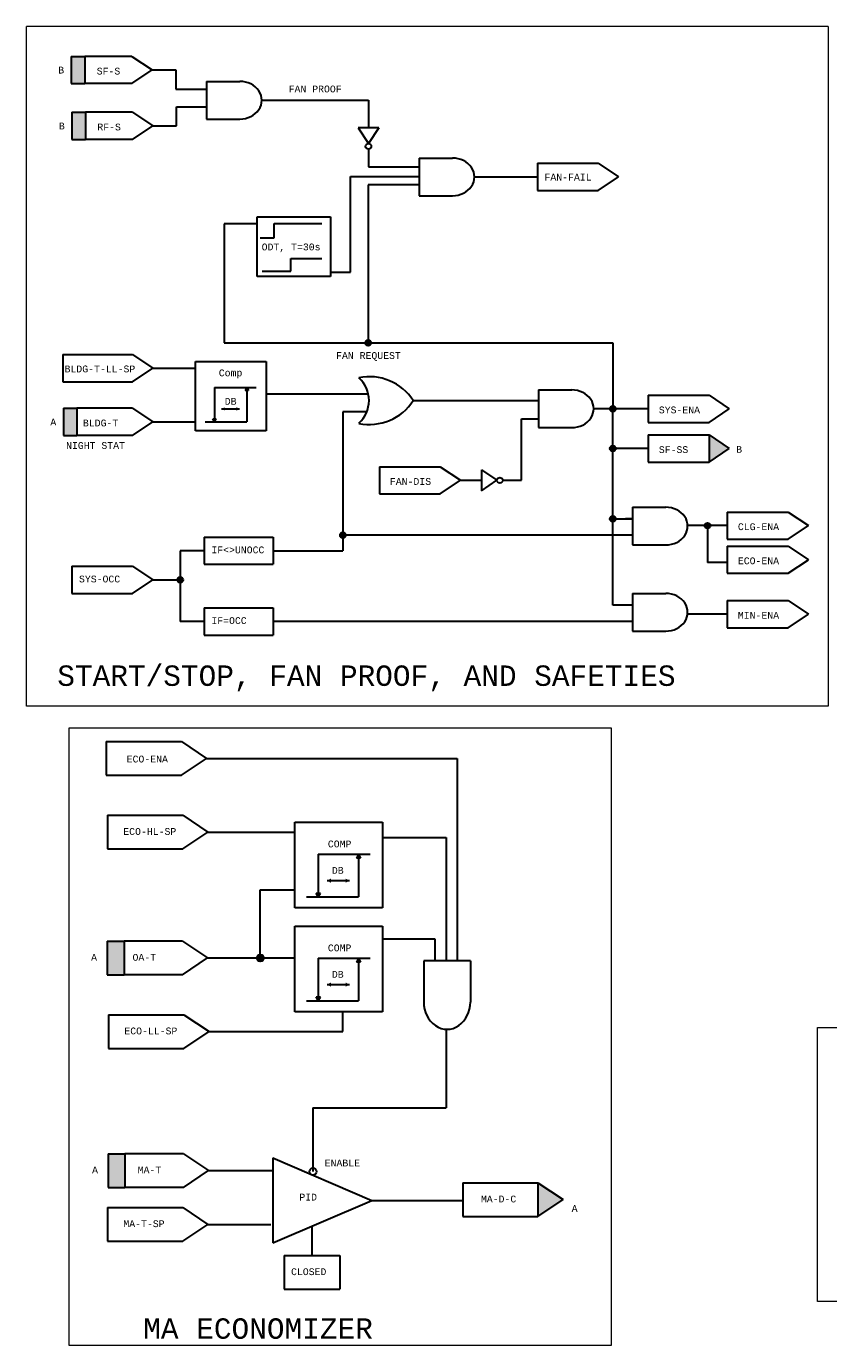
# Model space of a CAD drawing. Header units: inches. Extents: x 2.2 to 32.1, y 0.4 to 20.
# Tile 1 of 3: x 2.2 to 14, y 0.6 to 20. Entities that reach past the tile are written whole.
import ezdxf

# ---------------------------------------------------------------- set-up
doc = ezdxf.new("R2010")
doc.units = ezdxf.units.IN
doc.header["$MEASUREMENT"] = 0
doc.linetypes.add('DASHED', pattern=[0.75, 0.5, -0.25])
doc.linetypes.add('DOT', pattern=[0.25, 0, -0.25])
for name, color, linetype, lineweight in [('M-ANNO-SYMB', 6, 'Continuous', 30), ('M-ANNO-TEXT', 2, 'Continuous', 30), ('M-DIAG-GRPH', 6, 'Continuous', 13)]:
    doc.layers.add(name, color=color, linetype=linetype, lineweight=lineweight)
doc.styles.add('CONTROLTXT', font='monotxt.shx')

# ---------------------------------------------------------------- blocks, each defined once
blk = doc.blocks.new('base')
for p, q in [((3.838, 4.333), (4.508, 4.333)), ((3.838, 4.333), (3.838, 4.033)), ((3.838, 4.033), (4.508, 4.033))]:
    blk.add_line(p, q)

msp = doc.modelspace()

# ---------------------------------------------------------------- hatches: boundary and pattern name
at = {"layer": 'M-ANNO-SYMB', "extrusion": (0, 0, -1)}
for points in [[(-3.021, 19.164), (-3.021, 19.564), (-2.82, 19.564), (-2.82, 19.164)], [(-3.03, 18.342), (-3.03, 18.742), (-2.829, 18.742), (-2.829, 18.342)], [(-2.905, 13.994), (-2.905, 14.394), (-2.705, 14.394), (-2.705, 13.994)], [(-12.196, 13.603), (-12.494, 13.803), (-12.196, 14.003)]]:
    msp.add_hatch(color=256, dxfattribs=at).paths.add_polyline_path(points)
at = {"layer": 'M-ANNO-SYMB'}
for points in [[(7.144, 15.354, 1), (7.228, 15.354, 1)], [(5.379, 14.653), (5.404, 14.699), (5.429, 14.653)], [(10.74, 14.387, 1), (10.824, 14.387, 1)], [(4.927, 14.193), (4.902, 14.239), (4.952, 14.239)], [(10.74, 13.803, 1), (10.824, 13.803, 1)], [(10.74, 12.77, 1), (10.824, 12.77, 1)], [(12.132, 12.67, 1), (12.215, 12.67, 1)], [(6.772, 12.529, 1), (6.856, 12.529, 1)], [(4.382, 11.874, 1), (4.465, 11.874, 1)]]:
    msp.add_hatch(color=256, dxfattribs=at).paths.add_polyline_path(points)
for points in [[(5.078, 14.36), (5.032, 14.385), (5.078, 14.41)], [(6.639, 7.423), (6.582, 7.455), (6.639, 7.486)], [(3.349, 6.071), (3.349, 6.567), (3.597, 6.567), (3.597, 6.071)], [(5.651, 6.319, 1), (5.548, 6.319, 1)], [(6.639, 5.896), (6.582, 5.927), (6.639, 5.959)], [(3.363, 2.947), (3.363, 3.443), (3.611, 3.443), (3.611, 2.947)], [(9.682, 2.521), (9.682, 3.017), (10.052, 2.769)]]:
    msp.add_hatch(color=256, dxfattribs=at).paths.add_polyline_path(points, flags=16)
at = {"layer": 'M-ANNO-SYMB', "extrusion": (0, 0, -1)}
for points in [[(-5.25, 14.36), (-5.296, 14.385), (-5.25, 14.41)], [(-7.074, 7.786), (-7.043, 7.843), (-7.012, 7.786)], [(-6.853, 7.423), (-6.91, 7.455), (-6.853, 7.486)], [(-6.452, 7.216), (-6.483, 7.273), (-6.421, 7.273)], [(-7.074, 6.259), (-7.043, 6.316), (-7.012, 6.259)], [(-6.853, 5.896), (-6.91, 5.927), (-6.853, 5.959)], [(-6.452, 5.689), (-6.483, 5.746), (-6.421, 5.746)]]:
    msp.add_hatch(color=256, dxfattribs=at).paths.add_polyline_path(points, flags=16)

# ---------------------------------------------------------------- linework, layer by layer
at = {"layer": 'M-ANNO-SYMB'}
for p, q in [((2.82, 19.564), (2.82, 19.164)), ((2.82, 19.564), (3.021, 19.564)), ((3.713, 19.564), (3.021, 19.564)), ((3.021, 19.564), (3.021, 19.164)), ((3.713, 19.564), (4.011, 19.364)), ((3.713, 19.164), (4.011, 19.364)), ((4.809, 19.196), (5.299, 19.196)), ((4.809, 19.196), (4.809, 18.642)), ((2.82, 19.164), (3.021, 19.164)), ((3.713, 19.164), (3.021, 19.164)), ((2.829, 18.742), (2.829, 18.342)), ((2.829, 18.742), (3.03, 18.742)), ((3.722, 18.742), (3.03, 18.742)), ((3.03, 18.742), (3.03, 18.342)), ((3.722, 18.742), (4.02, 18.542)), ((4.809, 18.642), (5.299, 18.642)), ((3.722, 18.342), (4.02, 18.542)), ((7.342, 18.512), (7.037, 18.512)), ((7.037, 18.512), (7.189, 18.285)), ((7.342, 18.512), (7.189, 18.285)), ((2.829, 18.342), (3.03, 18.342)), ((3.722, 18.342), (3.03, 18.342)), ((7.935, 18.069), (8.425, 18.069)), ((7.935, 18.069), (7.935, 17.516)), ((9.673, 17.993), (10.566, 17.993)), ((9.673, 17.993), (9.673, 17.593)), ((10.566, 17.993), (10.864, 17.793)), ((10.566, 17.593), (10.864, 17.793)), ((7.935, 17.516), (8.425, 17.516)), ((9.673, 17.593), (10.566, 17.593)), ((5.556, 17.206), (6.63, 17.206)), ((5.556, 16.329), (5.556, 17.206)), ((5.803, 17.109), (6.503, 17.109)), ((5.803, 16.9), (5.803, 17.109)), ((6.63, 17.206), (6.63, 16.329)), ((5.598, 16.9), (5.803, 16.9)), ((6.049, 16.592), (6.503, 16.592)), ((6.049, 16.409), (6.049, 16.592)), ((6.63, 16.329), (5.556, 16.329)), ((5.627, 16.409), (6.049, 16.409)), ((2.698, 15.182), (2.698, 14.782)), ((2.698, 15.182), (3.722, 15.182)), ((3.722, 15.182), (4.02, 14.982)), ((3.722, 14.782), (4.02, 14.982)), ((4.65, 14.063), (4.65, 15.079)), ((4.65, 15.079), (5.687, 15.079)), ((5.687, 15.079), (5.687, 14.063)), ((2.698, 14.782), (3.722, 14.782)), ((4.927, 14.699), (5.541, 14.699)), ((4.927, 14.699), (4.927, 14.193)), ((5.404, 14.699), (5.379, 14.653)), ((5.429, 14.653), (5.379, 14.653)), ((5.404, 14.699), (5.404, 14.193)), ((5.404, 14.699), (5.429, 14.653)), ((9.688, 14.663), (9.688, 14.11)), ((9.688, 14.663), (10.178, 14.663)), ((12.196, 14.587), (12.494, 14.387)), ((2.705, 14.394), (2.705, 13.994)), ((2.705, 14.394), (2.905, 14.394)), ((2.905, 14.394), (2.905, 13.994)), ((3.722, 14.394), (2.905, 14.394)), ((3.722, 14.394), (4.02, 14.194)), ((5.032, 14.385), (5.296, 14.385)), ((12.196, 14.186), (12.494, 14.387)), ((3.722, 13.994), (4.02, 14.194)), ((4.789, 14.193), (5.404, 14.193)), ((4.902, 14.239), (4.952, 14.239)), ((4.927, 14.193), (4.902, 14.239)), ((4.927, 14.193), (4.952, 14.239)), ((2.705, 13.994), (2.905, 13.994)), ((3.722, 13.994), (2.905, 13.994)), ((5.687, 14.063), (4.65, 14.063)), ((9.688, 14.11), (10.178, 14.11)), ((12.196, 14.003), (12.494, 13.803)), ((12.196, 14.003), (12.196, 13.603)), ((12.196, 13.603), (12.494, 13.803)), ((7.35, 13.536), (7.35, 13.136)), ((7.35, 13.536), (8.243, 13.536)), ((8.243, 13.536), (8.541, 13.336)), ((8.85, 13.489), (9.077, 13.336)), ((8.85, 13.489), (8.85, 13.183)), ((8.243, 13.136), (8.541, 13.336)), ((8.85, 13.183), (9.077, 13.336)), ((7.35, 13.136), (8.243, 13.136)), ((11.069, 12.94), (11.069, 12.386)), ((11.069, 12.94), (11.559, 12.94)), ((12.465, 12.87), (13.358, 12.87)), ((12.465, 12.87), (12.465, 12.47)), ((13.358, 12.87), (13.656, 12.67)), ((13.358, 12.47), (13.656, 12.67)), ((4.775, 12.502), (5.789, 12.502)), ((4.775, 12.502), (4.775, 12.102)), ((5.789, 12.502), (5.789, 12.102)), ((12.465, 12.47), (13.358, 12.47)), ((11.069, 12.386), (11.559, 12.386)), ((12.465, 12.37), (13.358, 12.37)), ((12.465, 12.37), (12.465, 11.97)), ((13.358, 12.37), (13.656, 12.17)), ((2.829, 12.074), (2.829, 11.674)), ((2.829, 12.074), (3.722, 12.074)), ((3.722, 12.074), (4.02, 11.874)), ((4.775, 12.102), (5.789, 12.102)), ((13.358, 11.97), (13.656, 12.17)), ((3.722, 11.674), (4.02, 11.874)), ((12.465, 11.97), (13.358, 11.97)), ((2.829, 11.674), (3.722, 11.674)), ((11.069, 11.673), (11.069, 11.12)), ((11.069, 11.673), (11.559, 11.673)), ((4.775, 11.463), (5.789, 11.463)), ((4.775, 11.463), (4.775, 11.063)), ((5.789, 11.463), (5.789, 11.063)), ((12.465, 11.57), (13.358, 11.57)), ((12.465, 11.57), (12.465, 11.17)), ((13.358, 11.57), (13.656, 11.37)), ((13.358, 11.17), (13.656, 11.37)), ((4.775, 11.063), (5.789, 11.063)), ((11.069, 11.12), (11.559, 11.12)), ((12.465, 11.17), (13.358, 11.17)), ((3.333, 9.498), (4.44, 9.498)), ((3.333, 9.498), (3.333, 9.002)), ((4.44, 9.498), (4.81, 9.25)), ((4.44, 9.002), (4.81, 9.25)), ((4.81, 9.25), (8.493, 9.25)), ((8.493, 9.25), (8.493, 6.279)), ((3.333, 9.002), (4.44, 9.002)), ((3.354, 8.416), (4.462, 8.416)), ((3.354, 8.416), (3.354, 7.92)), ((4.462, 8.416), (4.831, 8.168)), ((4.462, 7.92), (4.831, 8.168)), ((4.831, 8.168), (6.108, 8.168)), ((6.108, 8.316), (7.395, 8.316)), ((6.108, 7.055), (6.108, 8.316)), ((7.395, 8.316), (7.395, 7.055)), ((7.395, 8.088), (8.333, 8.088)), ((8.333, 8.088), (8.333, 6.279)), ((3.354, 7.92), (4.462, 7.92)), ((6.452, 7.843), (7.214, 7.843)), ((6.452, 7.843), (6.452, 7.216)), ((7.043, 7.843), (7.012, 7.786)), ((7.074, 7.786), (7.012, 7.786)), ((7.043, 7.843), (7.043, 7.216)), ((7.043, 7.843), (7.074, 7.786)), ((6.582, 7.455), (6.91, 7.455)), ((5.6, 6.319), (5.6, 7.318)), ((5.6, 7.318), (6.108, 7.318)), ((6.281, 7.216), (7.043, 7.216)), ((6.421, 7.273), (6.483, 7.273)), ((6.452, 7.216), (6.421, 7.273)), ((6.452, 7.216), (6.483, 7.273)), ((7.395, 7.055), (6.108, 7.055)), ((6.108, 6.788), (7.395, 6.788)), ((6.108, 5.528), (6.108, 6.788)), ((7.395, 6.788), (7.395, 5.528)), ((8.172, 6.594), (7.395, 6.594)), ((8.172, 6.279), (8.172, 6.594)), ((3.349, 6.567), (3.349, 6.071)), ((3.349, 6.567), (3.597, 6.567)), ((4.456, 6.567), (3.597, 6.567)), ((3.597, 6.567), (3.597, 6.071)), ((4.456, 6.567), (4.825, 6.319)), ((4.456, 6.071), (4.825, 6.319)), ((4.825, 6.319), (6.108, 6.319)), ((6.452, 6.316), (6.452, 5.689)), ((6.452, 6.316), (7.214, 6.316)), ((7.043, 6.316), (7.012, 6.259)), ((7.074, 6.259), (7.012, 6.259)), ((7.043, 6.316), (7.043, 5.689)), ((7.043, 6.316), (7.074, 6.259)), ((8.002, 6.279), (8.002, 5.672)), ((8.688, 6.279), (8.002, 6.279)), ((8.688, 6.279), (8.688, 5.672)), ((3.349, 6.071), (3.597, 6.071)), ((4.456, 6.071), (3.597, 6.071)), ((6.582, 5.927), (6.91, 5.927)), ((6.281, 5.689), (7.043, 5.689)), ((6.421, 5.746), (6.483, 5.746)), ((6.452, 5.689), (6.421, 5.746)), ((6.452, 5.689), (6.483, 5.746)), ((3.37, 5.485), (4.477, 5.485)), ((3.37, 5.485), (3.37, 4.989)), ((4.477, 5.485), (4.847, 5.237)), ((7.395, 5.528), (6.108, 5.528)), ((6.812, 5.237), (6.812, 5.528)), ((4.477, 4.989), (4.847, 5.237)), ((4.847, 5.237), (6.812, 5.237)), ((8.33, 5.271), (8.33, 4.119)), ((3.37, 4.989), (4.477, 4.989)), ((6.374, 4.119), (6.374, 3.182)), ((6.374, 4.119), (8.33, 4.119)), ((3.363, 3.443), (3.611, 3.443)), ((3.363, 3.443), (3.363, 2.947)), ((3.611, 3.443), (3.611, 2.947)), ((4.47, 3.443), (3.611, 3.443)), ((4.47, 3.443), (4.84, 3.195)), ((5.786, 3.382), (7.238, 2.758)), ((5.786, 3.382), (5.786, 2.134)), ((4.47, 2.947), (4.84, 3.195)), ((4.84, 3.195), (5.786, 3.195)), ((3.363, 2.947), (3.611, 2.947)), ((4.47, 2.947), (3.611, 2.947)), ((8.575, 3.017), (9.682, 3.017)), ((8.575, 3.017), (8.575, 2.521)), ((9.682, 3.017), (9.682, 2.521)), ((9.682, 3.017), (10.052, 2.769)), ((5.786, 2.134), (7.238, 2.758)), ((7.238, 2.758), (8.575, 2.758)), ((9.682, 2.521), (10.052, 2.769)), ((3.355, 2.653), (4.462, 2.653)), ((3.355, 2.653), (3.355, 2.157)), ((4.462, 2.653), (4.831, 2.405)), ((8.575, 2.521), (9.682, 2.521)), ((4.462, 2.157), (4.831, 2.405)), ((4.831, 2.405), (5.756, 2.405)), ((6.359, 2.38), (6.359, 1.949)), ((3.355, 2.157), (4.462, 2.157)), ((5.951, 1.949), (6.77, 1.949)), ((5.951, 1.949), (5.951, 1.453)), ((6.77, 1.949), (6.77, 1.453)), ((5.951, 1.453), (6.77, 1.453))]:
    msp.add_line(p, q, dxfattribs=at)
at = {"layer": 'M-ANNO-SYMB', "color": 6}
for p, q in [((4.011, 19.364), (4.359, 19.364)), ((4.359, 19.364), (4.359, 19.083)), ((4.359, 19.083), (4.809, 19.083)), ((4.368, 18.823), (4.809, 18.823)), ((4.368, 18.542), (4.368, 18.823)), ((5.622, 18.919), (7.19, 18.919)), ((7.19, 18.919), (7.19, 18.512)), ((4.02, 18.542), (4.368, 18.542)), ((7.19, 18.2), (7.19, 17.943)), ((7.19, 17.943), (7.935, 17.943)), ((6.928, 16.396), (6.928, 17.8)), ((6.928, 17.8), (7.935, 17.8)), ((7.186, 17.678), (7.186, 15.354)), ((7.935, 17.678), (7.186, 17.678)), ((8.748, 17.793), (9.673, 17.793)), ((5.069, 17.103), (5.069, 15.354)), ((5.556, 17.103), (5.069, 17.103)), ((6.63, 16.396), (6.928, 16.396)), ((5.069, 15.354), (10.782, 15.354)), ((10.782, 15.354), (10.782, 14.387)), ((4.02, 14.982), (4.65, 14.982)), ((5.687, 14.605), (7.187, 14.605)), ((6.814, 14.341), (6.814, 12.302)), ((7.166, 14.341), (6.814, 14.341)), ((7.848, 14.508), (9.688, 14.508)), ((10.782, 14.387), (10.501, 14.387)), ((10.782, 11.503), (10.782, 14.387)), ((11.303, 14.387), (10.782, 14.387)), ((4.02, 14.194), (4.65, 14.194)), ((9.439, 13.336), (9.439, 14.239)), ((9.439, 14.239), (9.688, 14.239)), ((11.303, 13.803), (10.782, 13.803)), ((8.541, 13.336), (8.85, 13.336)), ((8.541, 13.336), (8.848, 13.336)), ((9.077, 13.336), (9.079, 13.336)), ((9.162, 13.336), (9.439, 13.336)), ((12.465, 12.67), (11.882, 12.67)), ((12.174, 12.67), (12.174, 12.129)), ((11.069, 12.529), (6.814, 12.529)), ((4.423, 12.302), (4.423, 11.263)), ((4.775, 12.302), (4.423, 12.302)), ((5.789, 12.302), (6.814, 12.302)), ((12.465, 12.129), (12.174, 12.129)), ((4.02, 11.874), (4.423, 11.874)), ((11.069, 11.503), (10.782, 11.503)), ((4.775, 11.263), (4.423, 11.263)), ((11.069, 11.263), (5.789, 11.263)), ((12.465, 11.37), (11.88, 11.37))]:
    msp.add_line(p, q, dxfattribs=at)
at = {"layer": 'M-ANNO-SYMB', "linetype": 'DASHED'}
msp.add_line((10.782, 12.77), (11.069, 12.77), dxfattribs=at)
at = {"layer": 'M-ANNO-SYMB', "color": 6, "linetype": 'DOT'}
msp.add_line((11.069, 12.77), (10.782, 12.77), dxfattribs=at)
at = {"layer": 'M-ANNO-SYMB'}
for centre, radius in [((7.19, 18.242), 0.0417), ((7.186, 15.354), 0.0417), ((10.782, 14.387), 0.0417), ((10.782, 13.803), 0.0417), ((9.121, 13.336), 0.0417), ((10.782, 12.77), 0.0417), ((12.174, 12.67), 0.0417), ((6.814, 12.529), 0.0417), ((4.423, 11.874), 0.0417), ((5.6, 6.319), 0.0518), ((6.374, 3.182), 0.0518)]:
    msp.add_circle(centre, radius, dxfattribs=at)
for centre, radius, start, end in [((7.203, 14.088), 0.77, 33.025, 101.623), ((6.751, 14.508), 0.447, 311.5983, 48.4017), ((7.203, 14.927), 0.77, 258.377, 326.975)]:
    msp.add_arc(centre, radius, start, end, dxfattribs=at)
for centre, major_axis in [((5.299, 18.919), (-0.323, 0)), ((8.425, 17.793), (-0.323, 0)), ((10.178, 14.387), (-0.323, 0)), ((11.559, 12.663), (-0.323, 0)), ((11.559, 11.397), (-0.323, 0)), ((8.345, 5.672), (0, 0.401))]:
    msp.add_ellipse(centre, major_axis=major_axis, ratio=0.85591, start_param=1.570796, end_param=4.712389, dxfattribs=at)
at = {"layer": 'M-ANNO-SYMB', "color": 6, "linetype": 'DOT'}
msp.add_point((4.423, 11.874), dxfattribs=at)
at = {"layer": 'M-DIAG-GRPH'}
for p, q in [((2.161, 10.019), (2.161, 20.004)), ((13.949, 20.004), (2.161, 20.004)), ((13.949, 20.004), (13.949, 10.019)), ((13.949, 10.019), (2.161, 10.019)), ((2.792, 9.699), (10.759, 9.699)), ((2.792, 0.624), (2.792, 9.699)), ((10.759, 9.699), (10.759, 0.624)), ((13.789, 5.296), (21.11, 5.296)), ((13.789, 1.271), (13.789, 5.296)), ((21.11, 1.271), (13.789, 1.271)), ((10.759, 0.624), (2.792, 0.624))]:
    msp.add_line(p, q, dxfattribs=at)

# ---------------------------------------------------------------- block references
at = {"layer": 'M-ANNO-SYMB', "xscale": 1.333678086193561, "yscale": 1.333678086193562, "zscale": 1.333678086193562}
for p in [(6.184, 8.808), (6.184, 8.225)]:
    msp.add_blockref('base', p, dxfattribs=at)

# ---------------------------------------------------------------- texts
at = {"layer": 'M-ANNO-TEXT', "attachment_point": 1, "style": 'CONTROLTXT'}
for s, insert, char_height, width in [('B', (2.63, 19.412), 0.1, 0.10559), ('SF-S', (3.196, 19.397), 0.1, 0.27754), ('FAN PROOF', (6.017, 19.135), 0.1, 0.9008), ('B', (2.639, 18.59), 0.1, 0.10559), ('RF-S', (3.205, 18.576), 0.1, 0.27754), ('FAN-FAIL', (9.778, 17.84), 0.1, 0.27754), ('ODT, T=30s', (5.62, 16.814), 0.1, 1.31426), ('FAN REQUEST', (6.714, 15.219), 0.1, 1.28012), ('BLDG-T-LL-SP', (2.723, 15.022), 0.10003, 0.2775), ('Comp', (4.99, 14.964), 0.1, 0.42923), ('DB', (5.078, 14.546), 0.1, 0.20041), ('SYS-ENA', (11.458, 14.42), 0.1, 0.27754), ('A', (2.514, 14.242), 0.1, 0.10559), ('BLDG-T', (2.993, 14.228), 0.1, 0.27754), ('NIGHT STAT', (2.745, 13.897), 0.1, 1.3056), ('SF-SS', (11.458, 13.837), 0.1, 0.27754), ('B', (12.595, 13.84), 0.1, 0.10559), ('FAN-DIS', (7.505, 13.369), 0.1, 0.27754), ('CLG-ENA', (12.62, 12.704), 0.1, 0.27754), ('IF<>UNOCC', (4.881, 12.364), 0.1, 0.27754), ('ECO-ENA', (12.62, 12.203), 0.1, 0.27754), ('SYS-OCC', (2.935, 11.936), 0.1, 0.2775), ('IF=OCC', (4.881, 11.325), 0.1, 0.27754), ('MIN-ENA', (12.62, 11.403), 0.1, 0.27754), ('START/STOP, FAN PROOF, AND SAFETIES', (2.616, 10.616), 0.3, 10.66138), ('ECO-ENA', (3.636, 9.291), 0.1, 0.3442), ('ECO-HL-SP', (3.586, 8.227), 0.1, 0.34415), ('COMP', (6.593, 8.044), 0.1, 0.8161), ('DB', (6.652, 7.655), 0.1, 0.2485), ('COMP', (6.593, 6.517), 0.1, 0.8161), ('A', (3.113, 6.378), 0.1, 0.13092), ('OA-T', (3.722, 6.378), 0.1, 0.34415), ('DB', (6.652, 6.128), 0.1, 0.2485), ('ECO-LL-SP', (3.602, 5.297), 0.1, 0.34415), ('ENABLE', (6.547, 3.357), 0.1, 0.3441), ('A', (3.127, 3.255), 0.1, 0.13092), ('MA-T', (3.798, 3.255), 0.1, 0.3441), ('PID', (6.174, 2.856), 0.1, 0.22838), ('MA-D-C', (8.843, 2.828), 0.1, 0.34415), ('A', (10.177, 2.689), 0.1, 0.13092), ('MA-T-SP', (3.587, 2.465), 0.1, 0.3441), ('CLOSED', (6.052, 1.76), 0.1, 0.3441), ('MA ECONOMIZER', (3.879, 1.025), 0.3, 4.38661)]:
    msp.add_mtext(s, dxfattribs=dict(at, insert=insert, char_height=char_height, width=width))

doc.saveas('drawing.dxf')
